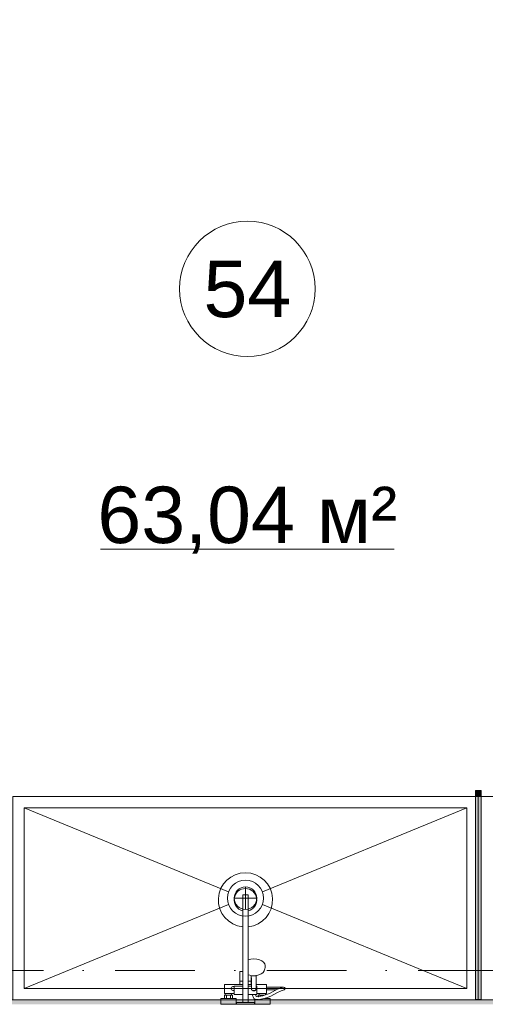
# Model space of a CAD drawing. Header units: millimetres. Extents: x -14761 to 157739, y -22400 to 107990.
# Tile 30 of 81: x 65251 to 67311, y 36300 to 40661. Entities that reach past the tile are written whole.
import ezdxf

# ---------------------------------------------------------------- set-up
doc = ezdxf.new("R2010")
doc.units = ezdxf.units.MM
doc.header["$MEASUREMENT"] = 0
doc.linetypes.add('Штриховая', pattern=[564.444447, 282.222223, -282.222223])
doc.linetypes.add('Штрихпунктирная', pattern=[670.277762, 352.777767, -176.388884, 0, -141.111112])
for name, color, linetype in [('Интерьер - Оборудование', 7, 'Continuous'), ('Интерьер - Сантехника', 7, 'Continuous'), ('Конструктив - Стены Блок 200 нов', 7, 'Continuous'), ('Элемент Модели - Зона', 7, 'Continuous'), ('Элемент Модели - Оси', 7, 'Continuous')]:
    doc.layers.add(name, color=color, linetype=linetype)
doc.styles.add('СГЕНЕРИР_СТИЛЬ_1', font='txt')

msp = doc.modelspace()

# ---------------------------------------------------------------- hatches: boundary and pattern name
at = {"layer": 'Интерьер - Оборудование', "linetype": 'Continuous', "lineweight": 0, "true_color": 0x00007f}
msp.add_hatch(color=176, dxfattribs=at).paths.add_polyline_path([(67292.9, 37247), (67267.9, 37247), (67267.9, 37222), (67292.9, 37222)])
at = {"layer": 'Интерьер - Оборудование', "linetype": 'Continuous', "lineweight": 0, "true_color": 0x000000}
msp.add_hatch(color=18, dxfattribs=at).paths.add_polyline_path([(67292.4, 36322), (67292.4, 37222), (67268.4, 37222), (67268.4, 36322)])
at = {"layer": 'Конструктив - Стены Блок 200 нов', "linetype": 'Continuous', "lineweight": 0, "true_color": 0x000000}
msp.add_hatch(color=18, dxfattribs=at).paths.add_polyline_path([(51920.2, 36300), (69979.7, 36300), (69979.7, 36320), (51920.2, 36320)])

# ---------------------------------------------------------------- linework, layer by layer
at = {"layer": 'Интерьер - Оборудование', "color": 7, "linetype": 'Continuous', "lineweight": 15}
for p, q in [((67267.9, 37222), (67267.9, 36322)), ((67268.4, 37222), (67267.9, 37222)), ((67292.4, 37222), (67292.9, 37222)), ((67292.9, 37222), (67292.9, 36322)), ((66237.9, 36643.6), (66237.9, 36785)), ((66237.9, 36785), (66261.9, 36785)), ((66261.9, 36643.6), (66261.9, 36785)), ((66261.9, 36497), (66261.9, 36344)), ((66237.9, 36344), (66237.9, 36445)), ((66261.9, 36442.4), (66261.9, 36442.3)), ((66264.1, 36430.2), (66261.9, 36431.2)), ((66261.9, 36428.3), (66261.9, 36428.3)), ((66269.2, 36428.8), (66264.1, 36430.2)), ((66277.7, 36426.8), (66269.2, 36428.8)), ((66274.9, 36388), (66274.9, 36427.5)), ((66275.9, 36427.3), (66276.4, 36409.1)), ((66286.9, 36426.1), (66277.7, 36426.8)), ((66296, 36426.8), (66286.9, 36426.1)), ((66297.9, 36427.3), (66296, 36426.8)), ((66199.9, 36348), (66199.9, 36380)), ((66199.9, 36380), (66237.9, 36380)), ((66224.9, 36403), (66237.9, 36403)), ((66224.9, 36388), (66237.9, 36388)), ((66274.9, 36403), (66261.9, 36403)), ((66276.6, 36388), (66261.9, 36388)), ((66276.7, 36380), (66261.9, 36380)), ((66276.4, 36409.1), (66276.9, 36366.8)), ((66297.1, 36388), (66296.9, 36366.8)), ((66299.9, 36380), (66297, 36380)), ((66299.9, 36380), (66299.9, 36348)), ((66342.9, 36363.5), (66342.9, 36376.5)), ((66416.9, 36376.2), (66403.3, 36371.8)), ((66416.9, 36376.2), (66418.9, 36376.5)), ((66160.9, 36348), (66188.9, 36348)), ((66160.9, 36340), (66188.9, 36340)), ((66165.9, 36326), (66165.9, 36340)), ((66183.9, 36326), (66183.9, 36340)), ((66276.9, 36366.8), (66277.1, 36365.2)), ((66277.1, 36365.2), (66277.8, 36363.7)), ((66277.8, 36363.7), (66278.9, 36362.3)), ((66278.9, 36362.3), (66280.4, 36361.3)), ((66280.4, 36361.3), (66281.8, 36360.8)), ((66294.3, 36344), (66280.5, 36344)), ((66281.9, 36360.8), (66281.8, 36360.8)), ((66284.3, 36359.6), (66281.9, 36360.8)), ((66281.9, 36360.8), (66282.1, 36360.7)), ((66282.1, 36360.7), (66283.9, 36360.5)), ((66283.9, 36360.5), (66289.9, 36360.5)), ((66286.9, 36359.2), (66284.3, 36359.6)), ((66289.5, 36359.6), (66286.9, 36359.2)), ((66291.9, 36360.8), (66289.5, 36359.6)), ((66289.9, 36360.5), (66291.7, 36360.7)), ((66291.7, 36360.7), (66291.9, 36360.8)), ((66291.9, 36360.8), (66293.4, 36361.3)), ((66291.9, 36360.8), (66291.9, 36360.8)), ((66293.4, 36361.3), (66294.8, 36362.3)), ((66294.8, 36362.3), (66295.9, 36363.7)), ((66295.9, 36363.7), (66296.6, 36365.2)), ((66296.6, 36365.2), (66296.9, 36366.8)), ((66299.9, 36358.5), (66299.9, 36355.1)), ((66299.9, 36355.1), (66299.9, 36352)), ((66299.9, 36352), (66299.9, 36349.3)), ((66308.2, 36333.9), (66306.6, 36333.6)), ((66327.3, 36337.6), (66308.2, 36333.9)), ((66338.9, 36348), (66310.9, 36348)), ((66310.9, 36340), (66315.9, 36340)), ((66315.9, 36340), (66333.9, 36340)), ((66315.9, 36335.3), (66315.9, 36340)), ((66338.9, 36341.6), (66327.3, 36337.6)), ((66333.9, 36340), (66334.2, 36340)), ((66333.9, 36339.9), (66333.9, 36340)), ((66403.3, 36371.8), (66384.3, 36363.5)), ((66156.9, 36326), (66192.9, 36326)), ((66237.9, 36308), (66261.9, 36308)), ((66291.4, 36323), (66290.9, 36323.2)), ((66292.6, 36322.7), (66291.4, 36323)), ((66305.8, 36320.6), (66292.6, 36322.7)), ((66307, 36320.5), (66305.8, 36320.6)), ((66311.5, 36321.4), (66307, 36320.5)), ((66330.9, 36325), (66311.5, 36321.4)), ((66342.9, 36329.3), (66330.9, 36325)), ((66332, 36325.5), (66332, 36325.5)), ((66333.6, 36326), (66342.9, 36326)), ((67267.9, 36322), (67268.4, 36322)), ((67292.9, 36322), (67292.4, 36322))]:
    msp.add_line(p, q, dxfattribs=at)
at = {"layer": 'Интерьер - Оборудование', "color": 7, "linetype": 'Continuous', "lineweight": 15, "flags": 128}
for points in [[(67292.9, 37247), (67292.9, 37222), (67267.9, 37222), (67267.9, 37247)], [(67292.4, 36322), (67268.4, 36322), (67268.4, 37222), (67292.4, 37222)], [(66299.9, 36344), (66294.3, 36344), (66298, 36335), (66306.6, 36333.6), (66306.9, 36333.6), (66306.9, 36340), (66310.9, 36340), (66310.9, 36348), (66299.9, 36348)], [(66338.9, 36348), (66338.9, 36341.6), (66356.8, 36348), (66382.9, 36362.9), (66384.3, 36363.5), (66342.9, 36363.5), (66342.9, 36348)]]:
    msp.add_lwpolyline(points, close=True, dxfattribs=at)
msp.add_lwpolyline([(66237.9, 36643.6, -19.949874), (66261.9, 36643.6), (66261.9, 36497), (66273.9, 36499.9), (66286.9, 36500.9), (66299.8, 36499.9), (66311.9, 36497), (66322.2, 36492.5), (66330.2, 36486.5), (66335.2, 36479.6), (66336.9, 36472.2), (66336.9, 36461.6), (66336.4, 36458.4), (66334.7, 36451), (66333.2, 36448.3), (66328.4, 36441.6), (66326.4, 36439.8), (66319.1, 36434.4), (66309.7, 36430.2), (66304.5, 36428.8), (66297.9, 36427.3), (66297.4, 36409.1), (66297.1, 36388), (66342.9, 36388), (66342.9, 36376.5), (66418.9, 36376.5, -0.853753), (66420.9, 36363.8), (66408, 36359.6), (66388.8, 36351.3), (66362.2, 36336.1), (66342.9, 36329.3), (66342.9, 36326), (66358.9, 36326), (66358.9, 36300), (66290.9, 36300), (66290.9, 36323.2), (66290.2, 36323.5), (66289.2, 36324.2), (66288.3, 36325.1), (66287.7, 36326.2), (66280.3, 36344), (66261.9, 36344), (66261.9, 36308), (66289.9, 36308), (66289.9, 36300), (66209.9, 36300), (66209.9, 36308), (66237.9, 36308), (66237.9, 36344), (66199.9, 36344), (66199.9, 36348), (66188.9, 36348), (66188.9, 36340), (66192.9, 36340), (66192.9, 36326), (66208.9, 36326), (66208.9, 36300), (66140.9, 36300), (66140.9, 36326), (66156.9, 36326), (66156.9, 36340), (66160.9, 36340), (66160.9, 36348), (66156.9, 36348), (66156.9, 36388), (66224.9, 36388), (66224.9, 36445), (66225.5, 36445), (66227, 36445), (66229.5, 36445), (66232.8, 36445), (66236.7, 36445), (66237.9, 36445)], format="xyb", close=True, dxfattribs=at)
at = {"layer": 'Интерьер - Оборудование', "color": 7, "linetype": 'Continuous', "lineweight": 15}
for centre, radius, start, end in [((66249.9, 36763), 50, 283.8865, 256.1135), ((66195.4, 36370), 9, 60, 300)]:
    msp.add_arc(centre, radius, start, end, dxfattribs=at)
at = {"layer": 'Интерьер - Сантехника', "color": 7, "linetype": 'Continuous', "lineweight": 15}
for p, q in [((67229.7, 37170), (65270, 37170)), ((65270, 37170), (65270, 36370)), ((65270, 37170), (66175, 36798.2)), ((67229.7, 37170), (66324.7, 36798.2)), ((67229.7, 36370), (67229.7, 37170)), ((66249.9, 36820), (66249.9, 36720)), ((66199.9, 36770), (66299.9, 36770)), ((65270, 36370), (66175, 36741.8)), ((67229.7, 36370), (66324.7, 36741.8)), ((65270, 36370), (67229.7, 36370))]:
    msp.add_line(p, q, dxfattribs=at)
at = {"layer": 'Интерьер - Сантехника', "color": 7, "linetype": 'Continuous', "lineweight": 15, "flags": 128}
for points in [[(65220, 37220), (65220, 36320), (67279.7, 36320), (67279.7, 37220)], [(68179.7, 37220), (67279.7, 37220), (67279.7, 36320), (68179.7, 36320)]]:
    msp.add_lwpolyline(points, close=True, dxfattribs=at)
at = {"layer": 'Интерьер - Сантехника', "color": 7, "linetype": 'Continuous', "lineweight": 15}
for radius in [80, 50]:
    msp.add_circle((66249.9, 36770), radius, dxfattribs=at)
at = {"layer": 'Конструктив - Стены Блок 200 нов', "color": 251, "linetype": 'Continuous', "lineweight": 20, "true_color": 0x575757, "flags": 128}
msp.add_lwpolyline([(69979.7, 36320), (51920.2, 36320)], dxfattribs=at)
at = {"layer": 'Элемент Модели - Зона', "color": 7, "linetype": 'Continuous', "lineweight": 15}
msp.add_line((65608, 38315.4), (66908.6, 38315.4), dxfattribs=at)
at = {"layer": 'Элемент Модели - Зона', "color": 7, "linetype": 'Штриховая', "lineweight": 15, "flags": 128}
msp.add_lwpolyline([(68960.6, 39810), (68960.6, 40710), (69078.2, 40710), (69078.2, 39810), (69979.7, 39810), (69979.7, 39820), (77179.7, 39820), (77179.7, 42400), (62520, 42400), (62520, 39810), (63420, 39810), (63420, 40710), (63540, 40710), (63540, 39810), (64440, 39810), (64440, 39690), (63540, 39690), (63540, 38790), (63420, 38790), (63420, 39690), (62520, 39690), (62520, 36320), (69979.7, 36320), (69979.7, 39690), (69079.7, 39690), (69079.7, 38790), (68959.8, 38790), (68959.8, 39690), (68059.8, 39690), (68059.8, 39810)], close=True, dxfattribs=at)
at = {"layer": 'Элемент Модели - Зона', "color": 7, "linetype": 'Continuous', "lineweight": 15, "flags": 128}
msp.add_lwpolyline([(66558.3, 39469, 1), (65958.3, 39469, 1)], format="xyb", close=True, dxfattribs=at)
at = {"layer": 'Элемент Модели - Оси', "color": 7, "linetype": 'Штрихпунктирная', "lineweight": 15}
msp.add_line((-12760.6, 36450), (155650, 36450), dxfattribs=at)

# ---------------------------------------------------------------- texts
at = {"layer": 'Элемент Модели - Зона', "color": 7, "lineweight": 15, "char_height": 250, "attachment_point": 5, "style": 'СГЕНЕРИР_СТИЛЬ_1'}
for s, insert in [('\\A1;{\\pqc;\\fArial|b0|i0|c204|p38;54}', (66258.3, 39467)), ('\\A1;{\\pqc;\\fArial|b0|i0|c204|p38;63,04 м²}', (66258.3, 38444.8))]:
    msp.add_mtext(s, dxfattribs=dict(at, insert=insert))

doc.saveas('drawing.dxf')
